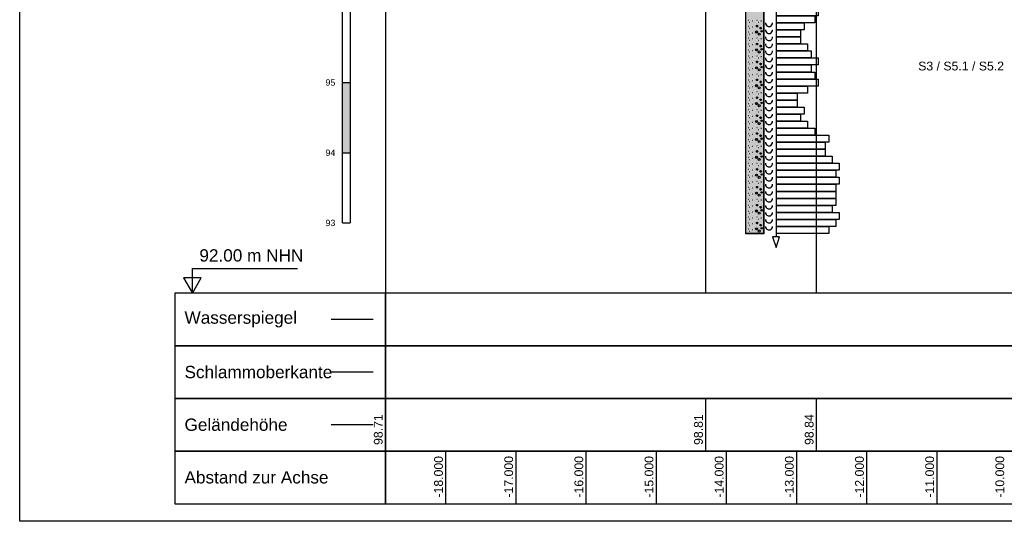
# Model space of a CAD drawing. Header units: metres. Extents: x -17 to 824, y 89 to 134.
# Tile 59 of 80: x 576 to 590, y 89 to 96. Entities that reach past the tile are written whole.
import ezdxf
from ezdxf.enums import TextEntityAlignment as Align

# ---------------------------------------------------------------- set-up
doc = ezdxf.new("R2010")
doc.units = ezdxf.units.M
for name, color, linetype in [('BG_GT_DC_DPH', 249, 'Continuous'), ('BG_GT_DC_RKS', 249, 'Continuous'), ('BG_GT_TE', 6, 'Continuous'), ('BW_KOERP_GESCH', 126, 'Continuous'), ('BW_Z_BEM', 52, 'Continuous'), ('P_TO_GEW', 242, 'Continuous'), ('P_TO_NUTZ_WASSER', 152, 'Continuous'), ('ZZ_GITTER', 40, 'Continuous'), ('ZZ_LAYOUT', 2, 'Continuous')]:
    doc.layers.add(name, color=color, linetype=linetype)
doc.layers.add('ZZ_AFENSTER', color=6, linetype='Continuous', plot=False)
doc.styles.add('ARI018_V_100', font='arial.ttf', dxfattribs={"height": 0.18})
doc.styles.add('ARI025_V_50', font='arial.ttf', dxfattribs={"height": 0.125})
doc.styles.add('ARI035_V_50', font='arial.ttf', dxfattribs={"height": 0.175})
doc.styles.add('Arial', font='arial.ttf')
doc.styles.get("Standard").update_dxf_attribs({"font": 'arial.ttf'})

# ---------------------------------------------------------------- blocks, each defined once
blk = doc.blocks.new('QP7-RKS-1')
for p, q in [((-0.0026, -0.12), (-0.0026, 0)), ((0.0024, 0), (0.0024, -0.12)), ((-0.0026, -0.1201), (-0.0026, -0.04)), ((0.0025, -0.04), (0.0025, -0.1201)), ((-0.002, -0.0592), (-0.0019, -0.0592)), ((-0.002, -0.0609), (-0.0019, -0.0609)), ((-0.0016, -0.0598), (-0.0015, -0.0598)), ((-0.0016, -0.0615), (-0.0015, -0.0615)), ((-0.0008, -0.0594), (-0.0007, -0.0594)), ((-0.0008, -0.0611), (-0.0007, -0.0611)), ((0.0004, -0.0609), (0.0008, -0.0609)), ((0.00041, -0.06085), (0.00079, -0.06085)), ((0.00041, -0.06095), (0.00079, -0.06095)), ((0.00043, -0.0608), (0.00077, -0.0608)), ((0.00043, -0.061), (0.00077, -0.061)), ((0.00047, -0.06075), (0.00073, -0.06075)), ((0.00047, -0.06105), (0.00073, -0.06105)), ((0.0005, -0.0592), (0.0006, -0.0592)), ((0.0009, -0.0598), (0.001, -0.0598)), ((0.0014, -0.0615), (0.0018, -0.0615)), ((0.00141, -0.06145), (0.00179, -0.06145)), ((0.00141, -0.06155), (0.00179, -0.06155)), ((0.00143, -0.0614), (0.00177, -0.0614)), ((0.00143, -0.0616), (0.00177, -0.0616)), ((0.00147, -0.06135), (0.00173, -0.06135)), ((0.00147, -0.06165), (0.00173, -0.06165)), ((0.0017, -0.0594), (0.0018, -0.0594)), ((0.003, -0.06), (0.003, -0.0603)), ((0.003, -0.0603), (0.0032, -0.0606)), ((0.0032, -0.0606), (0.0034, -0.0608)), ((0.0034, -0.0608), (0.0037, -0.061)), ((0.0037, -0.061), (0.004, -0.061)), ((0.004, -0.061), (0.0043, -0.061)), ((0.0043, -0.061), (0.0046, -0.0608)), ((0.0046, -0.0608), (0.0048, -0.0606)), ((0.0048, -0.0606), (0.005, -0.0603)), ((0.005, -0.0603), (0.005, -0.06)), ((-0.002, -0.0626), (-0.0019, -0.0626)), ((-0.002, -0.0643), (-0.0019, -0.0643)), ((-0.0016, -0.0632), (-0.0015, -0.0632)), ((-0.0008, -0.0628), (-0.0007, -0.0628)), ((-0.0008, -0.0645), (-0.0007, -0.0645)), ((0.0004, -0.0626), (0.0005, -0.0626)), ((0.0005, -0.0643), (0.0006, -0.0643)), ((0.0017, -0.0645), (0.0018, -0.0645)), ((0.003, -0.062), (0.003, -0.0623)), ((0.003, -0.0623), (0.0032, -0.0626)), ((0.003, -0.064), (0.003, -0.0643)), ((0.003, -0.0643), (0.0032, -0.0646)), ((0.0032, -0.0626), (0.0034, -0.0628)), ((0.0034, -0.0628), (0.0037, -0.063)), ((0.0037, -0.063), (0.004, -0.063)), ((0.004, -0.063), (0.0043, -0.063)), ((0.0043, -0.063), (0.0046, -0.0628)), ((0.0046, -0.0628), (0.0048, -0.0626)), ((0.0048, -0.0626), (0.005, -0.0623)), ((0.0048, -0.0646), (0.005, -0.0643)), ((0.005, -0.0623), (0.005, -0.062)), ((0.005, -0.0643), (0.005, -0.064)), ((-0.002, -0.066), (-0.0019, -0.066)), ((-0.0016, -0.0649), (-0.0015, -0.0649)), ((-0.0016, -0.0666), (-0.0015, -0.0666)), ((-0.0008, -0.0662), (-0.0007, -0.0662)), ((0.0004, -0.066), (0.0008, -0.066)), ((0.00041, -0.06595), (0.00079, -0.06595)), ((0.00041, -0.06605), (0.00079, -0.06605)), ((0.00043, -0.0659), (0.00077, -0.0659)), ((0.00043, -0.0661), (0.00077, -0.0661)), ((0.00047, -0.06585), (0.00073, -0.06585)), ((0.00047, -0.06615), (0.00073, -0.06615)), ((0.0009, -0.0649), (0.001, -0.0649)), ((0.0014, -0.0666), (0.0018, -0.0666)), ((0.00141, -0.06655), (0.00179, -0.06655)), ((0.00141, -0.06665), (0.00179, -0.06665)), ((0.00143, -0.0665), (0.00177, -0.0665)), ((0.00143, -0.0667), (0.00177, -0.0667)), ((0.00147, -0.06645), (0.00173, -0.06645)), ((0.00147, -0.06675), (0.00173, -0.06675)), ((0.003, -0.066), (0.003, -0.0663)), ((0.003, -0.0663), (0.0032, -0.0666)), ((0.0032, -0.0646), (0.0034, -0.0648)), ((0.0032, -0.0666), (0.0034, -0.0668)), ((0.0034, -0.0648), (0.0037, -0.065)), ((0.0034, -0.0668), (0.0037, -0.067)), ((0.0037, -0.065), (0.004, -0.065)), ((0.0037, -0.067), (0.004, -0.067)), ((0.004, -0.065), (0.0043, -0.065)), ((0.004, -0.067), (0.0043, -0.067)), ((0.0043, -0.065), (0.0046, -0.0648)), ((0.0043, -0.067), (0.0046, -0.0668)), ((0.0046, -0.0648), (0.0048, -0.0646)), ((0.0046, -0.0668), (0.0048, -0.0666)), ((0.0048, -0.0666), (0.005, -0.0663)), ((0.005, -0.0663), (0.005, -0.066)), ((-0.002, -0.0677), (-0.0019, -0.0677)), ((-0.002, -0.0694), (-0.0019, -0.0694)), ((-0.0016, -0.0683), (-0.0015, -0.0683)), ((-0.0016, -0.07), (-0.0015, -0.07)), ((-0.0008, -0.0679), (-0.0007, -0.0679)), ((-0.0008, -0.0696), (-0.0007, -0.0696)), ((0.0004, -0.0677), (0.0005, -0.0677)), ((0.0005, -0.0694), (0.0006, -0.0694)), ((0.0009, -0.07), (0.001, -0.07)), ((0.0017, -0.0696), (0.0018, -0.0696)), ((0.003, -0.068), (0.003, -0.0683)), ((0.003, -0.0683), (0.0032, -0.0686)), ((0.003, -0.07), (0.003, -0.0703)), ((0.0032, -0.0686), (0.0034, -0.0688)), ((0.0034, -0.0688), (0.0037, -0.069)), ((0.0037, -0.069), (0.004, -0.069)), ((0.004, -0.069), (0.0043, -0.069)), ((0.0043, -0.069), (0.0046, -0.0688)), ((0.0046, -0.0688), (0.0048, -0.0686)), ((0.0048, -0.0686), (0.005, -0.0683)), ((0.005, -0.0683), (0.005, -0.068)), ((0.005, -0.0703), (0.005, -0.07)), ((-0.002, -0.0711), (-0.0019, -0.0711)), ((-0.002, -0.0728), (-0.0019, -0.0728)), ((-0.0016, -0.0717), (-0.0015, -0.0717)), ((-0.0008, -0.0713), (-0.0007, -0.0713)), ((0.0004, -0.0711), (0.0008, -0.0711)), ((0.0004, -0.0728), (0.0005, -0.0728)), ((0.00041, -0.07105), (0.00079, -0.07105)), ((0.00041, -0.07115), (0.00079, -0.07115)), ((0.00043, -0.071), (0.00077, -0.071)), ((0.00043, -0.0712), (0.00077, -0.0712)), ((0.00047, -0.07095), (0.00073, -0.07095)), ((0.00047, -0.07125), (0.00073, -0.07125)), ((0.0014, -0.0717), (0.0018, -0.0717)), ((0.00141, -0.07165), (0.00179, -0.07165)), ((0.00141, -0.07175), (0.00179, -0.07175)), ((0.00143, -0.0716), (0.00177, -0.0716)), ((0.00143, -0.0718), (0.00177, -0.0718)), ((0.00147, -0.07155), (0.00173, -0.07155)), ((0.00147, -0.07185), (0.00173, -0.07185)), ((0.003, -0.0703), (0.0032, -0.0706)), ((0.003, -0.072), (0.003, -0.0723)), ((0.003, -0.0723), (0.0032, -0.0726)), ((0.0032, -0.0706), (0.0034, -0.0708)), ((0.0032, -0.0726), (0.0034, -0.0728)), ((0.0034, -0.0708), (0.0037, -0.071)), ((0.0034, -0.0728), (0.0037, -0.073)), ((0.0037, -0.071), (0.004, -0.071)), ((0.004, -0.071), (0.0043, -0.071)), ((0.0043, -0.071), (0.0046, -0.0708)), ((0.0043, -0.073), (0.0046, -0.0728)), ((0.0046, -0.0708), (0.0048, -0.0706)), ((0.0046, -0.0728), (0.0048, -0.0726)), ((0.0048, -0.0706), (0.005, -0.0703)), ((0.0048, -0.0726), (0.005, -0.0723)), ((0.005, -0.0723), (0.005, -0.072)), ((-0.002, -0.0745), (-0.0019, -0.0745)), ((-0.0016, -0.0734), (-0.0015, -0.0734)), ((-0.0016, -0.0751), (-0.0015, -0.0751)), ((-0.0008, -0.073), (-0.0007, -0.073)), ((-0.0008, -0.0747), (-0.0007, -0.0747)), ((0.0005, -0.0745), (0.0006, -0.0745)), ((0.0009, -0.0751), (0.001, -0.0751)), ((0.0017, -0.0747), (0.0018, -0.0747)), ((0.003, -0.074), (0.003, -0.0743)), ((0.003, -0.0743), (0.0032, -0.0746)), ((0.0032, -0.0746), (0.0034, -0.0748)), ((0.0034, -0.0748), (0.0037, -0.075)), ((0.0037, -0.073), (0.004, -0.073)), ((0.0037, -0.075), (0.004, -0.075)), ((0.004, -0.073), (0.0043, -0.073)), ((0.004, -0.075), (0.0043, -0.075)), ((0.0043, -0.075), (0.0046, -0.0748)), ((0.0046, -0.0748), (0.0048, -0.0746)), ((0.0048, -0.0746), (0.005, -0.0743)), ((0.005, -0.0743), (0.005, -0.074)), ((-0.002, -0.0762), (-0.0019, -0.0762)), ((-0.002, -0.0779), (-0.0019, -0.0779)), ((-0.0016, -0.0768), (-0.0015, -0.0768)), ((-0.0016, -0.0785), (-0.0015, -0.0785)), ((-0.0008, -0.0764), (-0.0007, -0.0764)), ((-0.0008, -0.0781), (-0.0007, -0.0781)), ((0.0004, -0.0762), (0.0008, -0.0762)), ((0.0004, -0.0779), (0.0005, -0.0779)), ((0.00041, -0.07615), (0.00079, -0.07615)), ((0.00041, -0.07625), (0.00079, -0.07625)), ((0.00043, -0.0761), (0.00077, -0.0761)), ((0.00043, -0.0763), (0.00077, -0.0763)), ((0.00047, -0.07605), (0.00073, -0.07605)), ((0.00047, -0.07635), (0.00073, -0.07635)), ((0.0014, -0.0768), (0.0018, -0.0768)), ((0.00141, -0.07675), (0.00179, -0.07675)), ((0.00141, -0.07685), (0.00179, -0.07685)), ((0.00143, -0.0767), (0.00177, -0.0767)), ((0.00143, -0.0769), (0.00177, -0.0769)), ((0.00147, -0.07665), (0.00173, -0.07665)), ((0.00147, -0.07695), (0.00173, -0.07695)), ((0.003, -0.076), (0.003, -0.0763)), ((0.003, -0.0763), (0.0032, -0.0766)), ((0.003, -0.078), (0.003, -0.0783)), ((0.003, -0.0783), (0.0032, -0.0786)), ((0.0032, -0.0766), (0.0034, -0.0768)), ((0.0034, -0.0768), (0.0037, -0.077)), ((0.0037, -0.077), (0.004, -0.077)), ((0.004, -0.077), (0.0043, -0.077)), ((0.0043, -0.077), (0.0046, -0.0768)), ((0.0046, -0.0768), (0.0048, -0.0766)), ((0.0048, -0.0766), (0.005, -0.0763)), ((0.0048, -0.0786), (0.005, -0.0783)), ((0.005, -0.0763), (0.005, -0.076)), ((0.005, -0.0783), (0.005, -0.078)), ((-0.002, -0.0796), (-0.0019, -0.0796)), ((-0.002, -0.0813), (-0.0019, -0.0813)), ((-0.0016, -0.0802), (-0.0015, -0.0802)), ((-0.0008, -0.0798), (-0.0007, -0.0798)), ((0.0004, -0.0813), (0.0008, -0.0813)), ((0.00041, -0.08125), (0.00079, -0.08125)), ((0.00041, -0.08135), (0.00079, -0.08135)), ((0.00043, -0.0812), (0.00077, -0.0812)), ((0.00047, -0.08115), (0.00073, -0.08115)), ((0.0005, -0.0796), (0.0006, -0.0796)), ((0.0009, -0.0802), (0.001, -0.0802)), ((0.0017, -0.0798), (0.0018, -0.0798)), ((0.003, -0.08), (0.003, -0.0803)), ((0.003, -0.0803), (0.0032, -0.0806)), ((0.0032, -0.0786), (0.0034, -0.0788)), ((0.0032, -0.0806), (0.0034, -0.0808)), ((0.0034, -0.0788), (0.0037, -0.079)), ((0.0034, -0.0808), (0.0037, -0.081)), ((0.0037, -0.079), (0.004, -0.079)), ((0.0037, -0.081), (0.004, -0.081)), ((0.004, -0.079), (0.0043, -0.079)), ((0.004, -0.081), (0.0043, -0.081)), ((0.0043, -0.079), (0.0046, -0.0788)), ((0.0043, -0.081), (0.0046, -0.0808)), ((0.0046, -0.0788), (0.0048, -0.0786)), ((0.0046, -0.0808), (0.0048, -0.0806)), ((0.0048, -0.0806), (0.005, -0.0803)), ((0.005, -0.0803), (0.005, -0.08)), ((-0.002, -0.083), (-0.0019, -0.083)), ((-0.0016, -0.0819), (-0.0015, -0.0819)), ((-0.0016, -0.0836), (-0.0015, -0.0836)), ((-0.0008, -0.0815), (-0.0007, -0.0815)), ((-0.0008, -0.0832), (-0.0007, -0.0832)), ((0.0004, -0.083), (0.0005, -0.083)), ((0.00043, -0.0814), (0.00077, -0.0814)), ((0.00047, -0.08145), (0.00073, -0.08145)), ((0.0014, -0.0819), (0.0018, -0.0819)), ((0.00141, -0.08185), (0.00179, -0.08185)), ((0.00141, -0.08195), (0.00179, -0.08195)), ((0.00143, -0.0818), (0.00177, -0.0818)), ((0.00143, -0.082), (0.00177, -0.082)), ((0.00147, -0.08175), (0.00173, -0.08175)), ((0.00147, -0.08205), (0.00173, -0.08205)), ((0.003, -0.082), (0.003, -0.0823)), ((0.003, -0.0823), (0.0032, -0.0826)), ((0.003, -0.084), (0.003, -0.0843)), ((0.0032, -0.0826), (0.0034, -0.0828)), ((0.0034, -0.0828), (0.0037, -0.083)), ((0.0037, -0.083), (0.004, -0.083)), ((0.004, -0.083), (0.0043, -0.083)), ((0.0043, -0.083), (0.0046, -0.0828)), ((0.0046, -0.0828), (0.0048, -0.0826)), ((0.0048, -0.0826), (0.005, -0.0823)), ((0.005, -0.0823), (0.005, -0.082)), ((0.005, -0.0843), (0.005, -0.084)), ((-0.002, -0.0847), (-0.0019, -0.0847)), ((-0.002, -0.0864), (-0.0019, -0.0864)), ((-0.0016, -0.0853), (-0.0015, -0.0853)), ((-0.0016, -0.087), (-0.0015, -0.087)), ((-0.0008, -0.0849), (-0.0007, -0.0849)), ((-0.0008, -0.0866), (-0.0007, -0.0866)), ((0.0004, -0.0864), (0.0008, -0.0864)), ((0.00041, -0.08635), (0.00079, -0.08635)), ((0.00041, -0.08645), (0.00079, -0.08645)), ((0.00043, -0.0863), (0.00077, -0.0863)), ((0.00043, -0.0865), (0.00077, -0.0865)), ((0.00047, -0.08625), (0.00073, -0.08625)), ((0.00047, -0.08655), (0.00073, -0.08655)), ((0.0005, -0.0847), (0.0006, -0.0847)), ((0.0009, -0.0853), (0.001, -0.0853)), ((0.0014, -0.087), (0.0018, -0.087)), ((0.00141, -0.08695), (0.00179, -0.08695)), ((0.00143, -0.0869), (0.00177, -0.0869)), ((0.00147, -0.08685), (0.00173, -0.08685)), ((0.0017, -0.0849), (0.0018, -0.0849)), ((0.003, -0.0843), (0.0032, -0.0846)), ((0.003, -0.086), (0.003, -0.0863)), ((0.003, -0.0863), (0.0032, -0.0866)), ((0.0032, -0.0846), (0.0034, -0.0848)), ((0.0032, -0.0866), (0.0034, -0.0868)), ((0.0034, -0.0848), (0.0037, -0.085)), ((0.0034, -0.0868), (0.0037, -0.087)), ((0.0037, -0.085), (0.004, -0.085)), ((0.0037, -0.087), (0.004, -0.087)), ((0.004, -0.085), (0.0043, -0.085)), ((0.004, -0.087), (0.0043, -0.087)), ((0.0043, -0.085), (0.0046, -0.0848)), ((0.0043, -0.087), (0.0046, -0.0868)), ((0.0046, -0.0848), (0.0048, -0.0846)), ((0.0046, -0.0868), (0.0048, -0.0866)), ((0.0048, -0.0846), (0.005, -0.0843)), ((0.0048, -0.0866), (0.005, -0.0863)), ((0.005, -0.0863), (0.005, -0.086)), ((-0.002, -0.0881), (-0.0019, -0.0881)), ((-0.002, -0.0898), (-0.0019, -0.0898)), ((-0.0016, -0.0887), (-0.0015, -0.0887)), ((-0.0008, -0.0883), (-0.0007, -0.0883)), ((0.0004, -0.0881), (0.0005, -0.0881)), ((0.0005, -0.0898), (0.0006, -0.0898)), ((0.00141, -0.08705), (0.00179, -0.08705)), ((0.00143, -0.0871), (0.00177, -0.0871)), ((0.00147, -0.08715), (0.00173, -0.08715)), ((0.003, -0.088), (0.003, -0.0883)), ((0.003, -0.0883), (0.0032, -0.0886)), ((0.0032, -0.0886), (0.0034, -0.0888)), ((0.0034, -0.0888), (0.0037, -0.089)), ((0.0037, -0.089), (0.004, -0.089)), ((0.004, -0.089), (0.0043, -0.089)), ((0.0043, -0.089), (0.0046, -0.0888)), ((0.0046, -0.0888), (0.0048, -0.0886)), ((0.0048, -0.0886), (0.005, -0.0883)), ((0.005, -0.0883), (0.005, -0.088)), ((-0.002, -0.0915), (-0.0019, -0.0915)), ((-0.0016, -0.0904), (-0.0015, -0.0904)), ((-0.0016, -0.0921), (-0.0015, -0.0921)), ((-0.0008, -0.09), (-0.0007, -0.09)), ((-0.0008, -0.0917), (-0.0007, -0.0917)), ((0.0004, -0.0915), (0.0008, -0.0915)), ((0.00041, -0.09145), (0.00079, -0.09145)), ((0.00041, -0.09155), (0.00079, -0.09155)), ((0.00043, -0.0914), (0.00077, -0.0914)), ((0.00043, -0.0916), (0.00077, -0.0916)), ((0.00047, -0.09135), (0.00073, -0.09135)), ((0.00047, -0.09165), (0.00073, -0.09165)), ((0.0009, -0.0904), (0.001, -0.0904)), ((0.0014, -0.0921), (0.0018, -0.0921)), ((0.00141, -0.09205), (0.00179, -0.09205)), ((0.00141, -0.09215), (0.00179, -0.09215)), ((0.00143, -0.092), (0.00177, -0.092)), ((0.00143, -0.0922), (0.00177, -0.0922)), ((0.00147, -0.09195), (0.00173, -0.09195)), ((0.00147, -0.09225), (0.00173, -0.09225)), ((0.0017, -0.09), (0.0018, -0.09)), ((0.003, -0.09), (0.003, -0.0903)), ((0.003, -0.0903), (0.0032, -0.0906)), ((0.003, -0.092), (0.003, -0.0923)), ((0.003, -0.0923), (0.0032, -0.0926)), ((0.0032, -0.0906), (0.0034, -0.0908)), ((0.0032, -0.0926), (0.0034, -0.0928)), ((0.0034, -0.0908), (0.0037, -0.091)), ((0.0037, -0.091), (0.004, -0.091)), ((0.004, -0.091), (0.0043, -0.091)), ((0.0043, -0.091), (0.0046, -0.0908)), ((0.0046, -0.0908), (0.0048, -0.0906)), ((0.0046, -0.0928), (0.0048, -0.0926)), ((0.0048, -0.0906), (0.005, -0.0903)), ((0.0048, -0.0926), (0.005, -0.0923)), ((0.005, -0.0903), (0.005, -0.09)), ((0.005, -0.0923), (0.005, -0.092)), ((-0.002, -0.0932), (-0.0019, -0.0932)), ((-0.002, -0.0949), (-0.0019, -0.0949)), ((-0.0016, -0.0938), (-0.0015, -0.0938)), ((-0.0008, -0.0934), (-0.0007, -0.0934)), ((-0.0008, -0.0951), (-0.0007, -0.0951)), ((0.0004, -0.0932), (0.0005, -0.0932)), ((0.0005, -0.0949), (0.0006, -0.0949)), ((0.0017, -0.0951), (0.0018, -0.0951)), ((0.003, -0.094), (0.003, -0.0943)), ((0.003, -0.0943), (0.0032, -0.0946)), ((0.0032, -0.0946), (0.0034, -0.0948)), ((0.0034, -0.0928), (0.0037, -0.093)), ((0.0034, -0.0948), (0.0037, -0.095)), ((0.0037, -0.093), (0.004, -0.093)), ((0.0037, -0.095), (0.004, -0.095)), ((0.004, -0.093), (0.0043, -0.093)), ((0.004, -0.095), (0.0043, -0.095)), ((0.0043, -0.093), (0.0046, -0.0928)), ((0.0043, -0.095), (0.0046, -0.0948)), ((0.0046, -0.0948), (0.0048, -0.0946)), ((0.0048, -0.0946), (0.005, -0.0943)), ((0.005, -0.0943), (0.005, -0.094)), ((-0.002, -0.0966), (-0.0019, -0.0966)), ((-0.0016, -0.0955), (-0.0015, -0.0955)), ((-0.0016, -0.0972), (-0.0015, -0.0972)), ((-0.0008, -0.0968), (-0.0007, -0.0968)), ((0.0004, -0.0966), (0.0008, -0.0966)), ((0.00041, -0.09655), (0.00079, -0.09655)), ((0.00041, -0.09665), (0.00079, -0.09665)), ((0.00043, -0.0965), (0.00077, -0.0965)), ((0.00043, -0.0967), (0.00077, -0.0967)), ((0.00047, -0.09645), (0.00073, -0.09645)), ((0.00047, -0.09675), (0.00073, -0.09675)), ((0.0009, -0.0955), (0.001, -0.0955)), ((0.0014, -0.0972), (0.0018, -0.0972)), ((0.00141, -0.09715), (0.00179, -0.09715)), ((0.00141, -0.09725), (0.00179, -0.09725)), ((0.00143, -0.0971), (0.00177, -0.0971)), ((0.00143, -0.0973), (0.00177, -0.0973)), ((0.00147, -0.09705), (0.00173, -0.09705)), ((0.00147, -0.09735), (0.00173, -0.09735)), ((0.003, -0.096), (0.003, -0.0963)), ((0.003, -0.0963), (0.0032, -0.0966)), ((0.003, -0.098), (0.003, -0.0983)), ((0.0032, -0.0966), (0.0034, -0.0968)), ((0.0034, -0.0968), (0.0037, -0.097)), ((0.0037, -0.097), (0.004, -0.097)), ((0.004, -0.097), (0.0043, -0.097)), ((0.0043, -0.097), (0.0046, -0.0968)), ((0.0046, -0.0968), (0.0048, -0.0966)), ((0.0048, -0.0966), (0.005, -0.0963)), ((0.005, -0.0963), (0.005, -0.096)), ((0.005, -0.0983), (0.005, -0.098)), ((-0.002, -0.0983), (-0.0019, -0.0983)), ((-0.002, -0.1), (-0.0019, -0.1)), ((-0.0016, -0.0989), (-0.0015, -0.0989)), ((-0.0016, -0.1006), (-0.0015, -0.1006)), ((-0.0008, -0.0985), (-0.0007, -0.0985)), ((-0.0008, -0.1002), (-0.0007, -0.1002)), ((0.0004, -0.0983), (0.0005, -0.0983)), ((0.0005, -0.1), (0.0006, -0.1)), ((0.0009, -0.1006), (0.001, -0.1006)), ((0.0017, -0.1002), (0.0018, -0.1002)), ((0.003, -0.0983), (0.0032, -0.0986)), ((0.003, -0.1), (0.003, -0.1003)), ((0.003, -0.1003), (0.0032, -0.1006)), ((0.0032, -0.0986), (0.0034, -0.0988)), ((0.0032, -0.1006), (0.0034, -0.1008)), ((0.0034, -0.0988), (0.0037, -0.099)), ((0.0034, -0.1008), (0.0037, -0.101)), ((0.0037, -0.099), (0.004, -0.099)), ((0.0037, -0.101), (0.004, -0.101)), ((0.004, -0.099), (0.0043, -0.099)), ((0.004, -0.101), (0.0043, -0.101)), ((0.0043, -0.099), (0.0046, -0.0988)), ((0.0043, -0.101), (0.0046, -0.1008)), ((0.0046, -0.0988), (0.0048, -0.0986)), ((0.0046, -0.1008), (0.0048, -0.1006)), ((0.0048, -0.0986), (0.005, -0.0983)), ((0.0048, -0.1006), (0.005, -0.1003)), ((0.005, -0.1003), (0.005, -0.1)), ((-0.002, -0.1017), (-0.0019, -0.1017)), ((-0.002, -0.1034), (-0.0019, -0.1034)), ((-0.0016, -0.1023), (-0.0015, -0.1023)), ((-0.0008, -0.1019), (-0.0007, -0.1019)), ((-0.0008, -0.1036), (-0.0007, -0.1036)), ((0.0004, -0.1017), (0.0008, -0.1017)), ((0.0004, -0.1034), (0.0005, -0.1034)), ((0.00041, -0.10165), (0.00079, -0.10165)), ((0.00041, -0.10175), (0.00079, -0.10175)), ((0.00043, -0.1016), (0.00077, -0.1016)), ((0.00043, -0.1018), (0.00077, -0.1018)), ((0.00047, -0.10155), (0.00073, -0.10155)), ((0.00047, -0.10185), (0.00073, -0.10185)), ((0.0014, -0.1023), (0.0018, -0.1023)), ((0.00141, -0.10225), (0.00179, -0.10225)), ((0.00141, -0.10235), (0.00179, -0.10235)), ((0.00143, -0.1022), (0.00177, -0.1022)), ((0.00143, -0.1024), (0.00177, -0.1024)), ((0.00147, -0.10215), (0.00173, -0.10215)), ((0.00147, -0.10245), (0.00173, -0.10245)), ((0.003, -0.102), (0.003, -0.1023)), ((0.003, -0.1023), (0.0032, -0.1026)), ((0.0032, -0.1026), (0.0034, -0.1028)), ((0.0034, -0.1028), (0.0037, -0.103)), ((0.0037, -0.103), (0.004, -0.103)), ((0.004, -0.103), (0.0043, -0.103)), ((0.0043, -0.103), (0.0046, -0.1028)), ((0.0046, -0.1028), (0.0048, -0.1026)), ((0.0048, -0.1026), (0.005, -0.1023)), ((0.005, -0.1023), (0.005, -0.102)), ((-0.002, -0.1051), (-0.0019, -0.1051)), ((-0.0016, -0.104), (-0.0015, -0.104)), ((-0.0016, -0.1057), (-0.0015, -0.1057)), ((-0.0008, -0.1053), (-0.0007, -0.1053)), ((0.00047, -0.10665), (0.00073, -0.10665)), ((0.0005, -0.1051), (0.0006, -0.1051)), ((0.0009, -0.1057), (0.001, -0.1057)), ((0.0017, -0.1053), (0.0018, -0.1053)), ((0.003, -0.104), (0.003, -0.1043)), ((0.003, -0.1043), (0.0032, -0.1046)), ((0.003, -0.106), (0.003, -0.1063)), ((0.003, -0.1063), (0.0032, -0.1066)), ((0.0032, -0.1046), (0.0034, -0.1048)), ((0.0032, -0.1066), (0.0034, -0.1068)), ((0.0034, -0.1048), (0.0037, -0.105)), ((0.0037, -0.105), (0.004, -0.105)), ((0.004, -0.105), (0.0043, -0.105)), ((0.0043, -0.105), (0.0046, -0.1048)), ((0.0046, -0.1048), (0.0048, -0.1046)), ((0.0046, -0.1068), (0.0048, -0.1066)), ((0.0048, -0.1046), (0.005, -0.1043)), ((0.0048, -0.1066), (0.005, -0.1063)), ((0.005, -0.1043), (0.005, -0.104)), ((0.005, -0.1063), (0.005, -0.106)), ((-0.002, -0.1068), (-0.0019, -0.1068)), ((-0.002, -0.1085), (-0.0019, -0.1085)), ((-0.0016, -0.1074), (-0.0015, -0.1074)), ((-0.0016, -0.1091), (-0.0015, -0.1091)), ((-0.0008, -0.107), (-0.0007, -0.107)), ((-0.0008, -0.1087), (-0.0007, -0.1087)), ((0.0004, -0.1068), (0.0008, -0.1068)), ((0.0004, -0.1085), (0.0005, -0.1085)), ((0.00041, -0.10675), (0.00079, -0.10675)), ((0.00041, -0.10685), (0.00079, -0.10685)), ((0.00043, -0.1067), (0.00077, -0.1067)), ((0.00043, -0.1069), (0.00077, -0.1069)), ((0.00047, -0.10695), (0.00073, -0.10695)), ((0.0014, -0.1074), (0.0018, -0.1074)), ((0.00141, -0.10735), (0.00179, -0.10735)), ((0.00141, -0.10745), (0.00179, -0.10745)), ((0.00143, -0.1073), (0.00177, -0.1073)), ((0.00143, -0.1075), (0.00177, -0.1075)), ((0.00147, -0.10725), (0.00173, -0.10725)), ((0.00147, -0.10755), (0.00173, -0.10755)), ((0.003, -0.108), (0.003, -0.1083)), ((0.003, -0.1083), (0.0032, -0.1086)), ((0.0032, -0.1086), (0.0034, -0.1088)), ((0.0034, -0.1068), (0.0037, -0.107)), ((0.0034, -0.1088), (0.0037, -0.109)), ((0.0037, -0.107), (0.004, -0.107)), ((0.0037, -0.109), (0.004, -0.109)), ((0.004, -0.107), (0.0043, -0.107)), ((0.004, -0.109), (0.0043, -0.109)), ((0.0043, -0.107), (0.0046, -0.1068)), ((0.0043, -0.109), (0.0046, -0.1088)), ((0.0046, -0.1088), (0.0048, -0.1086)), ((0.0048, -0.1086), (0.005, -0.1083)), ((0.005, -0.1083), (0.005, -0.108)), ((-0.002, -0.1102), (-0.0019, -0.1102)), ((-0.002, -0.1119), (-0.0019, -0.1119)), ((-0.0016, -0.1108), (-0.0015, -0.1108)), ((-0.0008, -0.1104), (-0.0007, -0.1104)), ((-0.0008, -0.1121), (-0.0007, -0.1121)), ((0.0004, -0.1119), (0.0008, -0.1119)), ((0.00041, -0.11185), (0.00079, -0.11185)), ((0.00041, -0.11195), (0.00079, -0.11195)), ((0.00043, -0.1118), (0.00077, -0.1118)), ((0.00043, -0.112), (0.00077, -0.112)), ((0.00047, -0.11175), (0.00073, -0.11175)), ((0.00047, -0.11205), (0.00073, -0.11205)), ((0.0005, -0.1102), (0.0006, -0.1102)), ((0.0009, -0.1108), (0.001, -0.1108)), ((0.0017, -0.1104), (0.0018, -0.1104)), ((0.003, -0.11), (0.003, -0.1103)), ((0.003, -0.1103), (0.0032, -0.1106)), ((0.003, -0.112), (0.003, -0.1123)), ((0.0032, -0.1106), (0.0034, -0.1108)), ((0.0034, -0.1108), (0.0037, -0.111)), ((0.0037, -0.111), (0.004, -0.111)), ((0.004, -0.111), (0.0043, -0.111)), ((0.0043, -0.111), (0.0046, -0.1108)), ((0.0046, -0.1108), (0.0048, -0.1106)), ((0.0048, -0.1106), (0.005, -0.1103)), ((0.005, -0.1103), (0.005, -0.11)), ((0.005, -0.1123), (0.005, -0.112)), ((-0.002, -0.1136), (-0.0019, -0.1136)), ((-0.0016, -0.1125), (-0.0015, -0.1125)), ((-0.0016, -0.1142), (-0.0015, -0.1142)), ((-0.0008, -0.1138), (-0.0007, -0.1138)), ((0.0004, -0.1136), (0.0005, -0.1136)), ((0.0014, -0.1125), (0.0018, -0.1125)), ((0.00141, -0.11245), (0.00179, -0.11245)), ((0.00141, -0.11255), (0.00179, -0.11255)), ((0.00143, -0.1124), (0.00177, -0.1124)), ((0.00143, -0.1126), (0.00177, -0.1126)), ((0.00147, -0.11235), (0.00173, -0.11235)), ((0.00147, -0.11265), (0.00173, -0.11265)), ((0.003, -0.1123), (0.0032, -0.1126)), ((0.003, -0.114), (0.003, -0.1143)), ((0.003, -0.1143), (0.0032, -0.1146)), ((0.0032, -0.1126), (0.0034, -0.1128)), ((0.0032, -0.1146), (0.0034, -0.1148)), ((0.0034, -0.1128), (0.0037, -0.113)), ((0.0034, -0.1148), (0.0037, -0.115)), ((0.0037, -0.113), (0.004, -0.113)), ((0.0037, -0.115), (0.004, -0.115)), ((0.004, -0.113), (0.0043, -0.113)), ((0.004, -0.115), (0.0043, -0.115)), ((0.0043, -0.113), (0.0046, -0.1128)), ((0.0043, -0.115), (0.0046, -0.1148)), ((0.0046, -0.1128), (0.0048, -0.1126)), ((0.0046, -0.1148), (0.0048, -0.1146)), ((0.0048, -0.1126), (0.005, -0.1123)), ((0.0048, -0.1146), (0.005, -0.1143)), ((0.005, -0.1143), (0.005, -0.114)), ((-0.002, -0.1153), (-0.0019, -0.1153)), ((-0.002, -0.117), (-0.0019, -0.117)), ((-0.0016, -0.1159), (-0.0015, -0.1159)), ((-0.0016, -0.1176), (-0.0015, -0.1176)), ((-0.0008, -0.1155), (-0.0007, -0.1155)), ((-0.0008, -0.1172), (-0.0007, -0.1172)), ((0.0004, -0.117), (0.0008, -0.117)), ((0.00041, -0.11695), (0.00079, -0.11695)), ((0.00041, -0.11705), (0.00079, -0.11705)), ((0.00043, -0.1169), (0.00077, -0.1169)), ((0.00043, -0.1171), (0.00077, -0.1171)), ((0.00047, -0.11685), (0.00073, -0.11685)), ((0.00047, -0.11715), (0.00073, -0.11715)), ((0.0005, -0.1153), (0.0006, -0.1153)), ((0.0009, -0.1159), (0.001, -0.1159)), ((0.0014, -0.1176), (0.0018, -0.1176)), ((0.00141, -0.11755), (0.00179, -0.11755)), ((0.00141, -0.11765), (0.00179, -0.11765)), ((0.00143, -0.1175), (0.00177, -0.1175)), ((0.00143, -0.1177), (0.00177, -0.1177)), ((0.00147, -0.11745), (0.00173, -0.11745)), ((0.00147, -0.11775), (0.00173, -0.11775)), ((0.0017, -0.1155), (0.0018, -0.1155)), ((0.003, -0.116), (0.003, -0.1163)), ((0.003, -0.1163), (0.0032, -0.1166)), ((0.0032, -0.1166), (0.0034, -0.1168)), ((0.0034, -0.1168), (0.0037, -0.117)), ((0.0037, -0.117), (0.004, -0.117)), ((0.004, -0.117), (0.0043, -0.117)), ((0.0043, -0.117), (0.0046, -0.1168)), ((0.0046, -0.1168), (0.0048, -0.1166)), ((0.0048, -0.1166), (0.005, -0.1163)), ((0.005, -0.1163), (0.005, -0.116)), ((0.0024, -0.12), (-0.0026, -0.12)), ((0.0025, -0.1201), (-0.0026, -0.1201)), ((-0.002, -0.1187), (-0.0019, -0.1187)), ((-0.0016, -0.1193), (-0.0015, -0.1193)), ((-0.0008, -0.1189), (-0.0007, -0.1189)), ((0.0004, -0.1187), (0.0005, -0.1187)), ((0.003, -0.118), (0.003, -0.1183)), ((0.003, -0.1183), (0.0032, -0.1186)), ((0.0032, -0.1186), (0.0034, -0.1188)), ((0.0034, -0.1188), (0.0037, -0.119)), ((0.0037, -0.119), (0.004, -0.119)), ((0.004, -0.119), (0.0043, -0.119)), ((0.0043, -0.119), (0.0046, -0.1188)), ((0.0046, -0.1188), (0.0048, -0.1186)), ((0.0048, -0.1186), (0.005, -0.1183)), ((0.005, -0.1183), (0.005, -0.118))]:
    blk.add_line(p, q)
for centre, radius in [((0.0006, -0.0609), 0.0002), ((0.0016, -0.0615), 0.0002), ((0.0004, -0.0626), 0.0003), ((0.0012, -0.0632), 0.0003), ((0.0019, -0.0624), 0.0002), ((0.0006, -0.066), 0.0002), ((0.0016, -0.0666), 0.0002), ((0.0019, -0.0675), 0.0002), ((0.0004, -0.0677), 0.0003), ((0.0012, -0.0683), 0.0003), ((0.0004, -0.0728), 0.0003), ((0.0006, -0.0711), 0.0002), ((0.0016, -0.0717), 0.0002), ((0.0019, -0.0726), 0.0002), ((0.0012, -0.0734), 0.0003), ((0.0004, -0.0779), 0.0003), ((0.0006, -0.0762), 0.0002), ((0.0012, -0.0785), 0.0003), ((0.0016, -0.0768), 0.0002), ((0.0019, -0.0777), 0.0002), ((0.0006, -0.0813), 0.0002), ((0.0004, -0.083), 0.0003), ((0.0012, -0.0836), 0.0003), ((0.0016, -0.0819), 0.0002), ((0.0019, -0.0828), 0.0002), ((0.0006, -0.0864), 0.0002), ((0.0016, -0.087), 0.0002), ((0.0004, -0.0881), 0.0003), ((0.0012, -0.0887), 0.0003), ((0.0019, -0.0879), 0.0002), ((0.0006, -0.0915), 0.0002), ((0.0016, -0.0921), 0.0002), ((0.0004, -0.0932), 0.0003), ((0.0012, -0.0938), 0.0003), ((0.0019, -0.093), 0.0002), ((0.0004, -0.0983), 0.0003), ((0.0006, -0.0966), 0.0002), ((0.0016, -0.0972), 0.0002), ((0.0019, -0.0981), 0.0002), ((0.0012, -0.0989), 0.0003), ((0.0004, -0.1034), 0.0003), ((0.0006, -0.1017), 0.0002), ((0.0012, -0.104), 0.0003), ((0.0016, -0.1023), 0.0002), ((0.0019, -0.1032), 0.0002), ((0.0006, -0.1068), 0.0002), ((0.0004, -0.1085), 0.0003), ((0.0012, -0.1091), 0.0003), ((0.0016, -0.1074), 0.0002), ((0.0019, -0.1083), 0.0002), ((0.0006, -0.1119), 0.0002), ((0.0004, -0.1136), 0.0003), ((0.0012, -0.1142), 0.0003), ((0.0016, -0.1125), 0.0002), ((0.0019, -0.1134), 0.0002), ((0.0006, -0.117), 0.0002), ((0.0016, -0.1176), 0.0002), ((0.0004, -0.1187), 0.0003), ((0.0012, -0.1193), 0.0003), ((0.0019, -0.1185), 0.0002)]:
    blk.add_circle(centre, radius)
at = {"color": 33}
blk.add_solid([(-0.0026, -0.04), (0.0025, -0.04), (-0.0026, -0.1201), (0.0025, -0.1201)], dxfattribs=at)
blk = doc.blocks.new('QP7-DPH-1')
for p, q in [((0, 0), (0, 0.001)), ((0, 0), (0.041, 0)), ((0, 0), (0, -0.121)), ((0, 0), (0, -0.12)), ((0, 0), (0.04, 0)), ((0.01, 0), (0.01, 0.001)), ((0.02, 0), (0.02, 0.001)), ((0.03, 0), (0.03, 0.001)), ((0.04, 0), (0.04, 0.001)), ((0.041, 0), (0.041, 0.001)), ((0.041, 0.001), (0.044, 0)), ((0.044, 0), (0.041, -0.001)), ((0.041, -0.001), (0.041, 0)), ((0, -0.121), (-0.001, -0.121)), ((-0.001, -0.121), (0, -0.124)), ((0, -0.124), (0.001, -0.121)), ((0.001, -0.121), (0, -0.121))]:
    blk.add_line(p, q)
at = {"color": 10}
for p, q in [((0, 0), (0.004, 0)), ((0.004, 0), (0.004, -0.002)), ((0.004, -0.002), (0, -0.002)), ((0, -0.002), (0.024, -0.002)), ((0.024, -0.002), (0.024, -0.004)), ((0.024, -0.004), (0, -0.004)), ((0, -0.004), (0.021, -0.004)), ((0.021, -0.004), (0.021, -0.006)), ((0.021, -0.006), (0, -0.006)), ((0, -0.006), (0.032, -0.006)), ((0.032, -0.008), (0, -0.008)), ((0, -0.008), (0.029, -0.008)), ((0.029, -0.008), (0.029, -0.01)), ((0.032, -0.006), (0.032, -0.008)), ((0.029, -0.01), (0, -0.01)), ((0, -0.01), (0.03, -0.01)), ((0.03, -0.01), (0.03, -0.012)), ((0.03, -0.012), (0, -0.012)), ((0, -0.012), (0.026, -0.012)), ((0.026, -0.014), (0, -0.014)), ((0, -0.014), (0.016, -0.014)), ((0.016, -0.014), (0.016, -0.016)), ((0.026, -0.012), (0.026, -0.014)), ((0.016, -0.016), (0, -0.016)), ((0, -0.016), (0.013, -0.016)), ((0.013, -0.016), (0.013, -0.018)), ((0.013, -0.018), (0, -0.018)), ((0, -0.018), (0.012, -0.018)), ((0.012, -0.018), (0.012, -0.02)), ((0.012, -0.02), (0, -0.02)), ((0, -0.02), (0.014, -0.02)), ((0.014, -0.022), (0, -0.022)), ((0, -0.022), (0.018, -0.022)), ((0.014, -0.02), (0.014, -0.022)), ((0.018, -0.022), (0.018, -0.024)), ((0.018, -0.024), (0, -0.024)), ((0, -0.024), (0.027, -0.024)), ((0.027, -0.024), (0.027, -0.026)), ((0.027, -0.026), (0, -0.026)), ((0, -0.026), (0.021, -0.026)), ((0.021, -0.028), (0, -0.028)), ((0, -0.028), (0.018, -0.028)), ((0.018, -0.028), (0.018, -0.03)), ((0.021, -0.026), (0.021, -0.028)), ((0.018, -0.03), (0, -0.03)), ((0, -0.03), (0.015, -0.03)), ((0.015, -0.03), (0.015, -0.032)), ((0.015, -0.032), (0, -0.032)), ((0, -0.032), (0.013, -0.032)), ((0.013, -0.032), (0.013, -0.034)), ((0.013, -0.034), (0, -0.034)), ((0, -0.034), (0.012, -0.034)), ((0.012, -0.036), (0, -0.036)), ((0, -0.036), (0.01, -0.036)), ((0.01, -0.036), (0.01, -0.038)), ((0.012, -0.034), (0.012, -0.036)), ((0.01, -0.038), (0, -0.038)), ((0, -0.038), (0.011, -0.038)), ((0.011, -0.038), (0.011, -0.04)), ((0.011, -0.04), (0, -0.04)), ((0, -0.04), (0.008, -0.04)), ((0.008, -0.042), (0, -0.042)), ((0, -0.042), (0.007, -0.042)), ((0.007, -0.042), (0.007, -0.044)), ((0.008, -0.04), (0.008, -0.042)), ((0.007, -0.044), (0, -0.044)), ((0, -0.044), (0.008, -0.044)), ((0.008, -0.044), (0.008, -0.046)), ((0.008, -0.046), (0, -0.046)), ((0, -0.046), (0.012, -0.046)), ((0.012, -0.046), (0.012, -0.048)), ((0.012, -0.048), (0, -0.048)), ((0, -0.048), (0.015, -0.048)), ((0.015, -0.05), (0, -0.05)), ((0, -0.05), (0.012, -0.05)), ((0.012, -0.05), (0.012, -0.052)), ((0.015, -0.048), (0.015, -0.05)), ((0.012, -0.052), (0, -0.052)), ((0, -0.052), (0.01, -0.052)), ((0.01, -0.052), (0.01, -0.054)), ((0.01, -0.054), (0, -0.054)), ((0, -0.054), (0.011, -0.054)), ((0.011, -0.056), (0, -0.056)), ((0, -0.056), (0.012, -0.056)), ((0.011, -0.054), (0.011, -0.056)), ((0.012, -0.056), (0.012, -0.058)), ((0.012, -0.058), (0, -0.058)), ((0, -0.058), (0.011, -0.058)), ((0.011, -0.058), (0.011, -0.06)), ((0.011, -0.06), (0, -0.06)), ((0, -0.06), (0.008, -0.06)), ((0.008, -0.06), (0.008, -0.062)), ((0.008, -0.062), (0, -0.062)), ((0, -0.062), (0.007, -0.062)), ((0.007, -0.064), (0, -0.064)), ((0, -0.064), (0.007, -0.064)), ((0.007, -0.062), (0.007, -0.064)), ((0.007, -0.064), (0.007, -0.066)), ((0.007, -0.066), (0, -0.066)), ((0, -0.066), (0.009, -0.066)), ((0.009, -0.066), (0.009, -0.068)), ((0.009, -0.068), (0, -0.068)), ((0, -0.068), (0.01, -0.068)), ((0.01, -0.07), (0, -0.07)), ((0, -0.07), (0.012, -0.07)), ((0.01, -0.068), (0.01, -0.07)), ((0.012, -0.07), (0.012, -0.072)), ((0.012, -0.072), (0, -0.072)), ((0, -0.072), (0.01, -0.072)), ((0.01, -0.072), (0.01, -0.074)), ((0.01, -0.074), (0, -0.074)), ((0, -0.074), (0.011, -0.074)), ((0.011, -0.074), (0.011, -0.076)), ((0.011, -0.076), (0, -0.076)), ((0, -0.076), (0.012, -0.076)), ((0.012, -0.078), (0, -0.078)), ((0, -0.078), (0.009, -0.078)), ((0.009, -0.078), (0.009, -0.08)), ((0.012, -0.076), (0.012, -0.078)), ((0.009, -0.08), (0, -0.08)), ((0, -0.08), (0.006, -0.08)), ((0.006, -0.08), (0.006, -0.082)), ((0.006, -0.082), (0, -0.082)), ((0, -0.082), (0.006, -0.082)), ((0.006, -0.084), (0, -0.084)), ((0, -0.084), (0.008, -0.084)), ((0.006, -0.082), (0.006, -0.084)), ((0.008, -0.084), (0.008, -0.086)), ((0.008, -0.086), (0, -0.086)), ((0, -0.086), (0.007, -0.086)), ((0.007, -0.086), (0.007, -0.088)), ((0.007, -0.088), (0, -0.088)), ((0, -0.088), (0.009, -0.088)), ((0.009, -0.088), (0.009, -0.09)), ((0.009, -0.09), (0, -0.09)), ((0, -0.09), (0.011, -0.09)), ((0.011, -0.092), (0, -0.092)), ((0, -0.092), (0.015, -0.092)), ((0.011, -0.09), (0.011, -0.092)), ((0.015, -0.092), (0.015, -0.094)), ((0.015, -0.094), (0, -0.094)), ((0, -0.094), (0.014, -0.094)), ((0.014, -0.094), (0.014, -0.096)), ((0.014, -0.096), (0, -0.096)), ((0, -0.096), (0.014, -0.096)), ((0.014, -0.098), (0, -0.098)), ((0, -0.098), (0.016, -0.098)), ((0.014, -0.096), (0.014, -0.098)), ((0.016, -0.098), (0.016, -0.1)), ((0.016, -0.1), (0, -0.1)), ((0, -0.1), (0.018, -0.1)), ((0.018, -0.1), (0.018, -0.102)), ((0.018, -0.102), (0, -0.102)), ((0, -0.102), (0.017, -0.102)), ((0.017, -0.102), (0.017, -0.104)), ((0.017, -0.104), (0, -0.104)), ((0, -0.104), (0.018, -0.104)), ((0.018, -0.106), (0, -0.106)), ((0, -0.106), (0.017, -0.106)), ((0.017, -0.106), (0.017, -0.108)), ((0.018, -0.104), (0.018, -0.106)), ((0.017, -0.108), (0, -0.108)), ((0, -0.108), (0.017, -0.108)), ((0.017, -0.108), (0.017, -0.11)), ((0.017, -0.11), (0, -0.11)), ((0, -0.11), (0.017, -0.11)), ((0.017, -0.112), (0, -0.112)), ((0, -0.112), (0.016, -0.112)), ((0.016, -0.112), (0.016, -0.114)), ((0.017, -0.11), (0.017, -0.112)), ((0.016, -0.114), (0, -0.114)), ((0, -0.114), (0.018, -0.114)), ((0.018, -0.114), (0.018, -0.116)), ((0.018, -0.116), (0, -0.116)), ((0, -0.116), (0.017, -0.116)), ((0.017, -0.116), (0.017, -0.118)), ((0.017, -0.118), (0, -0.118)), ((0, -0.118), (0.015, -0.118)), ((0.015, -0.12), (0, -0.12)), ((0.015, -0.118), (0.015, -0.12))]:
    blk.add_line(p, q, dxfattribs=at)
at = {"width": 0.6}
for s, height, p in [('QP7-DPH-1', 0.005, (0.02, 0.016)), ('  98.85 m NHN', 0.0025, (0.02, 0.011))]:
    blk.add_text(s, height=height, dxfattribs=at).set_placement(p, align=Align.CENTER)
for s, p in [('0', (0, 0.0015)), ('10', (0.01, 0.0015)), ('20', (0.02, 0.0015)), ('30', (0.03, 0.0015)), ('40', (0.04, 0.0015))]:
    blk.add_text(s, height=0.0025, dxfattribs=at).set_placement(p, align=Align.BOTTOM_CENTER)

msp = doc.modelspace()

# ---------------------------------------------------------------- hatches: boundary and pattern name
at = {"layer": 'ZZ_LAYOUT'}
h = msp.add_hatch(color=249, dxfattribs=at)
h.dxf.hatch_style = 1
h.paths.add_polyline_path([(580.641, 95), (580.529, 95), (580.529, 94), (580.641, 94)])

# ---------------------------------------------------------------- linework, layer by layer
at = {"layer": 'BW_KOERP_GESCH'}
msp.add_line((580.969, 90.125), (580.369, 90.125), dxfattribs=at)
at = {"layer": 'BW_Z_BEM'}
for p, q in [((585.705, 98.815), (585.705, 92)), ((587.283, 98.839), (587.283, 92)), ((581.141, 98.707), (581.141, 92))]:
    msp.add_line(p, q, dxfattribs=at)
at = {"layer": 'P_TO_GEW', "color": 245, "true_color": 0x994c5f}
msp.add_line((580.969, 90.875), (580.369, 90.875), dxfattribs=at)
at = {"layer": 'P_TO_NUTZ_WASSER'}
msp.add_line((580.969, 91.625), (580.369, 91.625), dxfattribs=at)
at = {"layer": 'ZZ_AFENSTER'}
msp.add_lwpolyline([(575.93, 88.75), (575.93, 103.1), (615.43, 103.1), (615.43, 88.75)], close=True, dxfattribs=at)
at = {"layer": 'ZZ_GITTER'}
for p, q in [((578.391, 92), (578.391, 92.35)), ((578.391, 92.35), (579.891, 92.35)), ((578.516, 92.217), (578.266, 92.217)), ((578.266, 92.217), (578.391, 92)), ((578.391, 92), (578.516, 92.217)), ((581.141, 90.5), (581.141, 89.75)), ((585.705, 90.5), (585.705, 89.75)), ((587.283, 90.5), (587.283, 89.75)), ((582, 89.75), (582, 89)), ((583, 89.75), (583, 89)), ((584, 89.75), (584, 89)), ((585, 89.75), (585, 89)), ((586, 89.75), (586, 89)), ((587, 89.75), (587, 89)), ((588, 89.75), (588, 89)), ((589, 89.75), (589, 89))]:
    msp.add_line(p, q, dxfattribs=at)
at = {"layer": 'ZZ_GITTER', "transparency": 33554687}
for points in [[(581.141, 91.25), (581.141, 92), (578.141, 92), (578.141, 91.25)], [(581.141, 91.25), (613.218, 91.25), (613.218, 92), (581.141, 92)], [(581.141, 90.5), (581.141, 91.25), (578.141, 91.25), (578.141, 90.5)], [(581.141, 90.5), (613.218, 90.5), (613.218, 91.25), (581.141, 91.25)], [(581.141, 89.75), (581.141, 90.5), (578.141, 90.5), (578.141, 89.75)], [(581.141, 89.75), (613.218, 89.75), (613.218, 90.5), (581.141, 90.5)], [(581.141, 89), (581.141, 89.75), (578.141, 89.75), (578.141, 89)], [(581.141, 89), (613.218, 89), (613.218, 89.75), (581.141, 89.75)]]:
    msp.add_3dface(points, dxfattribs=at)
at = {"layer": 'ZZ_LAYOUT', "color": 249}
for p, q in [((580.529, 93), (580.529, 100)), ((580.641, 100), (580.641, 93)), ((580.529, 95), (580.641, 95)), ((580.529, 94), (580.641, 94)), ((580.529, 93), (580.641, 93))]:
    msp.add_line(p, q, dxfattribs=at)

# ---------------------------------------------------------------- block references
at = {"layer": 'BG_GT_DC_DPH', "xscale": 50, "yscale": 50, "zscale": 50}
msp.add_blockref('QP7-DPH-1', (586.71, 98.85), dxfattribs=at)
at = {"layer": 'BG_GT_DC_RKS', "xscale": 50, "yscale": 50, "zscale": 50}
msp.add_blockref('QP7-RKS-1', (586.41, 98.85), dxfattribs=at)

# ---------------------------------------------------------------- texts
at = {"layer": 'BG_GT_TE', "insert": (589.347, 95.234), "char_height": 0.125, "attachment_point": 5, "style": 'ARI025_V_50'}
msp.add_mtext_dynamic_manual_height_columns('S3 / S5.1 / S5.2', width=1.21518, gutter_width=0.625, heights=[0], dxfattribs=at)
at = {"layer": 'ZZ_GITTER', "style": 'ARI035_V_50'}
msp.add_text('92.00 m NHN', height=0.175, dxfattribs=at).set_placement((578.491, 92.45))
at = {"layer": 'ZZ_GITTER', "char_height": 0.175, "attachment_point": 4, "line_spacing_factor": 1.004016, "style": 'Arial'}
for s, insert in [('Wasserspiegel', (578.279, 91.625)), ('Schlammoberkante', (578.279, 90.875)), ('Geländehöhe', (578.279, 90.125)), ('Abstand zur Achse', (578.279, 89.375))]:
    msp.add_mtext(s, dxfattribs=dict(at, insert=insert))
at = {"layer": 'ZZ_GITTER', "char_height": 0.125, "attachment_point": 7, "rotation": 90, "line_spacing_factor": 1.004016, "style": 'Arial'}
for s, insert in [('98.71', (581.104, 89.838)), ('98.81', (585.668, 89.838)), ('98.84', (587.246, 89.838)), ('-18.000', (581.963, 89.088)), ('-17.000', (582.963, 89.088)), ('-16.000', (583.963, 89.088)), ('-15.000', (584.963, 89.088)), ('-14.000', (585.963, 89.088)), ('-13.000', (586.963, 89.088)), ('-12.000', (587.963, 89.088)), ('-11.000', (588.963, 89.088)), ('-10.000', (589.963, 89.088))]:
    msp.add_mtext(s, dxfattribs=dict(at, insert=insert))
at = {"layer": 'ZZ_LAYOUT', "color": 249, "style": 'ARI018_V_100'}
for s, p in [('95', (580.428, 95)), ('94', (580.428, 94)), ('93', (580.428, 93))]:
    msp.add_text(s, height=0.09, dxfattribs=at).set_placement(p, align=Align.MIDDLE_RIGHT)

doc.saveas('drawing.dxf')
